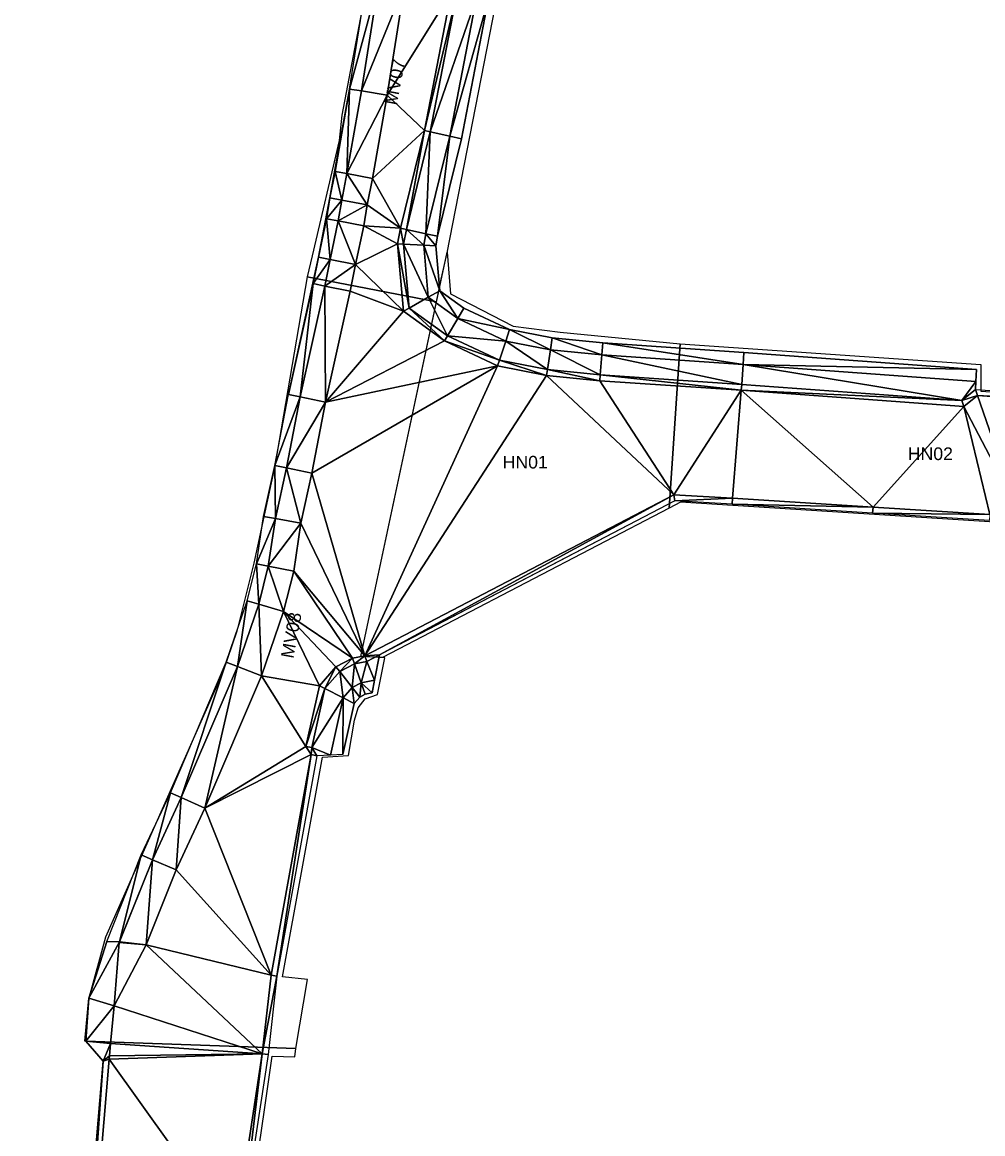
# Model space of a CAD drawing. Header units: inches. Extents: x 165249 to 166515, y 421241 to 425252.
# Tile 3 of 8: x 165635 to 165975, y 422230 to 422623. Entities that reach past the tile are written whole.
import ezdxf

# ---------------------------------------------------------------- set-up
doc = ezdxf.new("R2010")
doc.units = ezdxf.units.IN
doc.header["$MEASUREMENT"] = 0
for name, color, linetype in [('_MODEL', 7, 'Continuous'), ('Model_TIN', 9, 'Continuous'), ('TI21280_Monstervakken_0103', 5, 'Continuous')]:
    doc.layers.add(name, color=color, linetype=linetype)
doc.styles.get("Standard").update_dxf_attribs({"font": 'arial.ttf'})

msp = doc.modelspace()

# ---------------------------------------------------------------- linework, layer by layer
at = {"layer": '_MODEL', "color": 8}
for p, q in [((165972.44, 422500.49, 4.9), (165972.28, 422496.24, 3.2)), ((165972.28, 422496.24, 3.2), (165972.08, 422493.44, 0.85)), ((165759.6, 422390.65, 3.2), (165761.33, 422399.65, 0.85)), ((165758.73, 422386.15, 4.9), (165759.6, 422390.65, 3.2)), ((165744, 422364.17, 3.2), (165739.21, 422363.96, 0.85)), ((165748.39, 422364.37, 4.9), (165744, 422364.17, 3.2)), ((165664.86, 422298.24, 4.9), (165658.48, 422278.18, 3.2)), ((165657.43, 422263.04, 3.2), (165666.22, 422262.24, 0.15)), ((165657.43, 422263.04, 3.2), (165663.58, 422255.93, 0.85)), ((165663.58, 422255.93, 0.85), (165665.85, 422257.89, 0.15)), ((165663.58, 422255.93, 0.85), (165665.75, 422256.63, 0.15))]:
    msp.add_line(p, q, dxfattribs=at)
at = {"layer": '_MODEL', "color": 2}
for p, q in [((165967.29, 422489.54, 0.85), (165972.08, 422493.44, 0.85)), ((165739.21, 422363.96, 0.85), (165737.36, 422366.81, 0.85))]:
    msp.add_line(p, q, dxfattribs=at)
at = {"layer": '_MODEL', "color": 6}
msp.add_line((165967.97, 422487.39, 0.15), (165972.76, 422491.29, 0.15), dxfattribs=at)
at = {"layer": '_MODEL', "color": 4, "elevation": 4.9}
for points in [[(165750.75, 422599.66), (165756.96, 422638.73), (165766.7, 422687.78), (165785.9, 422786.85), (165805.24, 422884.99), (165832.65, 422982.79), (165865.74, 423078.28), (165898.18, 423172.87), (165930.57, 423267.48), (165962.87, 423362.12), (165992.13, 423456.23), (166010.75, 423524.26), (166017.55, 423552.94), (166034.44, 423628.9), (166037.98, 423649.58), (166048.47, 423703.8), (166056.3, 423747.36), (166064.61, 423795.48)], [(165972.48, 422500.49), (165890.22, 422506.56), (165840.33, 422509.91), (165822.36, 422511.67), (165807.28, 422514.64), (165791.14, 422522.2), (165782.62, 422528.37), (165781.23, 422544.27), (165781.87, 422547.64), (165790.34, 422582.11), (165799.79, 422631.21), (165809.53, 422680.26), (165821.19, 422740.64), (165828.37, 422777.33), (165828.37, 422777.33), (165837.44, 422824.78), (165849.36, 422875.32), (165863.95, 422935.06), (165875.62, 422970.24), (165883.28, 422999.52), (165906.68, 423064.15)], [(165664.86, 422298.24), (165664.86, 422298.24), (165677.08, 422328.87), (165687.35, 422350.87), (165707.12, 422397.06), (165714.55, 422418.75), (165717.83, 422431.86), (165720.32, 422448.56), (165724.31, 422466.62), (165729.15, 422491.72), (165737.87, 422530.92), (165739.72, 422540.28), (165742.55, 422553.83), (165743.78, 422561.2), (165745.63, 422570.58), (165750.75, 422599.66)], [(165748.39, 422364.37), (165752.4, 422382.45), (165754.36, 422384.68), (165756.24, 422385.67), (165758.73, 422386.15)]]:
    msp.add_lwpolyline(points, dxfattribs=at)
at = {"layer": '_MODEL', "color": 3, "elevation": 3.2}
for points in [[(165754.96, 422599.04), (165761.14, 422637.99), (165770.87, 422686.97), (165790.07, 422786.04), (165809.38, 422884.01), (165836.71, 422981.52), (165869.75, 423076.9), (165902.2, 423171.49), (165934.59, 423266.1), (165966.91, 423360.8), (165996.21, 423455.03), (166014.87, 423523.21), (166021.69, 423551.99), (166038.61, 423628.08), (166042.16, 423648.82), (166052.66, 423703.07), (166060.49, 423746.63), (166068.8, 423794.75)], [(165972.24, 422496.25), (165889.93, 422502.32), (165839.98, 422505.67), (165821.74, 422507.46), (165805.95, 422510.57), (165788.98, 422518.53), (165778.55, 422526.07), (165776.94, 422544.49), (165777.72, 422548.55), (165786.18, 422583.02), (165795.62, 422632.03), (165805.36, 422681.08), (165817.02, 422741.45), (165824.2, 422778.14), (165833.28, 422825.67), (165845.23, 422876.31), (165859.86, 422936.24), (165871.54, 422971.45), (165879.22, 423000.78), (165902.67, 423065.57)], [(165669.29, 422297.89), (165680.98, 422327.19), (165691.23, 422349.14), (165711.09, 422395.53), (165718.63, 422417.54), (165722, 422431.03), (165724.5, 422447.79), (165728.48, 422465.76), (165733.31, 422490.86), (165742.03, 422530.05), (165743.88, 422539.43), (165746.72, 422553.05), (165747.96, 422560.43), (165749.8, 422569.8), (165754.96, 422599.04)], [(165744, 422364.17), (165748.49, 422384.43), (165751.68, 422388.07), (165754.81, 422389.72), (165759.6, 422390.65)], [(165657.11, 422263.07), (165658.48, 422278.18), (165669.38, 422298.09)]]:
    msp.add_lwpolyline(points, dxfattribs=at)
at = {"layer": '_MODEL', "color": 6, "elevation": 0.15}
for points in [[(165763.98, 422597.5), (165770.15, 422636.38), (165779.85, 422685.2), (165799.05, 422784.28), (165818.29, 422881.88), (165845.44, 422978.78), (165878.4, 423073.92), (165910.86, 423168.53), (165943.25, 423263.14), (165975.61, 423357.96), (166004.99, 423452.47), (166023.74, 423520.95), (166030.49, 423549.47), (166047.59, 423626.32), (166051.16, 423647.18), (166061.67, 423701.5), (166069.5, 423745.08), (166077.89, 423793.62)], [(165967.97, 422487.39), (165889.28, 422493.19), (165839.23, 422496.55), (165820.41, 422498.4), (165803.08, 422501.81), (165784.31, 422510.61), (165769.8, 422521.11), (165767.72, 422544.96), (165768.78, 422550.5), (165777.24, 422584.98), (165786.64, 422633.78), (165796.38, 422682.84), (165808.04, 422743.2), (165815.21, 422779.87), (165824.33, 422827.58), (165836.33, 422878.45), (165851.06, 422938.77), (165862.77, 422974.05), (165870.47, 423003.5), (165894.05, 423068.63)], [(165678.84, 422297.13), (165689.38, 422323.55), (165699.59, 422345.4), (165719.64, 422392.24), (165727.41, 422414.94), (165730.99, 422429.24), (165733.5, 422446.13), (165737.44, 422463.91), (165742.27, 422489), (165750.98, 422528.17), (165752.85, 422537.61), (165755.72, 422551.36), (165756.96, 422558.8), (165758.8, 422568.12), (165763.98, 422597.5)], [(165972.76, 422491.29), (166128.56, 422480.69)], [(165977.23, 422449.23), (165935.86, 422451.84), (165886.16, 422454.97), (165865.36, 422456.26), (165756.09, 422399.29)], [(165735.31, 422367.27), (165740.07, 422388.7), (165745.92, 422395.38), (165751.74, 422398.44), (165756.09, 422399.29)], [(165735.31, 422367.27), (165737.15, 422364.33)], [(165737.15, 422364.33), (165722.97, 422286.37), (165719.86, 422258.57), (165710.1, 422194.54), (165705.24, 422144.7), (165700.91, 422094.88), (165692.2, 421995.01), (165688.52, 421952.74), (165685.68, 421944.31)], [(165666.22, 422262.24), (165667.43, 422275.53), (165678.84, 422297.13)], [(165665.85, 422257.89), (165666.22, 422262.24)], [(165653.63, 422113.87), (165665.75, 422256.63)], [(165665.75, 422256.63), (165665.85, 422257.89)]]:
    msp.add_lwpolyline(points, dxfattribs=at)
at = {"layer": '_MODEL', "color": 2, "elevation": 0.85}
for points in [[(165967.29, 422489.54), (165889.43, 422495.28), (165839.4, 422498.65), (165820.71, 422500.48), (165803.74, 422503.82), (165785.38, 422512.42), (165771.81, 422522.24), (165769.84, 422544.85), (165770.83, 422550.05), (165779.29, 422584.53), (165788.7, 422633.38), (165798.44, 422682.43), (165810.1, 422742.8), (165817.27, 422779.47), (165826.39, 422827.14), (165838.38, 422877.96), (165853.08, 422938.19), (165864.78, 422973.45), (165872.48, 423002.88), (165896.03, 423067.92)], [(165972.08, 422493.44), (166129.4, 422482.74)], [(165977.1, 422447.14), (165935.73, 422449.75), (165886.03, 422452.88), (165865.82, 422454.13), (165756.79, 422397.29)], [(165737.36, 422366.81), (165742, 422387.72), (165747.24, 422393.7), (165752.44, 422396.44), (165756.79, 422397.29)], [(165739.21, 422363.96), (165725.05, 422286.06), (165721.94, 422258.29), (165712.18, 422194.28), (165707.34, 422144.51), (165703, 422094.7), (165694.29, 421994.82), (165690.68, 421953.43), (165687.77, 421944.19)], [(165651.54, 422114.05), (165663.58, 422255.93)]]:
    msp.add_lwpolyline(points, dxfattribs=at)
at = {"layer": 'Model_TIN'}
for points in [[(165756.96, 422638.73, 4.9), (165761.14, 422637.99, 3.2), (165750.75, 422599.66, 4.9), (165756.96, 422638.73, 4.9)], [(165761.14, 422637.99, 3.2), (165754.96, 422599.04, 3.2), (165750.75, 422599.66, 4.9), (165761.14, 422637.99, 3.2)], [(165770.15, 422636.38, 0.15), (165754.96, 422599.04, 3.2), (165761.14, 422637.99, 3.2), (165770.15, 422636.38, 0.15)], [(165770.15, 422636.38, 0.15), (165763.98, 422597.5, 0.15), (165754.96, 422599.04, 3.2), (165770.15, 422636.38, 0.15)], [(165770.15, 422636.38, 0.15), (165786.64, 422633.78, 0.15), (165763.98, 422597.5, 0.15), (165770.15, 422636.38, 0.15)], [(165777.24, 422584.98, 0.15), (165763.98, 422597.5, 0.15), (165786.64, 422633.78, 0.15), (165777.24, 422584.98, 0.15)], [(165786.64, 422633.78, 0.15), (165788.7, 422633.38, 0.85), (165777.24, 422584.98, 0.15), (165786.64, 422633.78, 0.15)], [(165788.7, 422633.38, 0.85), (165779.29, 422584.53, 0.85), (165777.24, 422584.98, 0.15), (165788.7, 422633.38, 0.85)], [(165788.7, 422633.38, 0.85), (165795.62, 422632.03, 3.2), (165779.29, 422584.53, 0.85), (165788.7, 422633.38, 0.85)], [(165779.29, 422584.53, 0.85), (165795.62, 422632.03, 3.2), (165786.18, 422583.02, 3.2), (165779.29, 422584.53, 0.85)], [(165795.62, 422632.03, 3.2), (165799.79, 422631.21, 4.9), (165786.18, 422583.02, 3.2), (165795.62, 422632.03, 3.2)], [(165790.34, 422582.11, 4.9), (165786.18, 422583.02, 3.2), (165799.79, 422631.21, 4.9), (165790.34, 422582.11, 4.9)], [(165745.63, 422570.58, 4.9), (165743.78, 422561.2, 4.9), (165750.75, 422599.66, 4.9), (165745.63, 422570.58, 4.9)], [(165749.8, 422569.8, 3.2), (165745.63, 422570.58, 4.9), (165750.75, 422599.66, 4.9), (165749.8, 422569.8, 3.2)], [(165749.8, 422569.8, 3.2), (165750.75, 422599.66, 4.9), (165754.96, 422599.04, 3.2), (165749.8, 422569.8, 3.2)], [(165763.98, 422597.5, 0.15), (165749.8, 422569.8, 3.2), (165754.96, 422599.04, 3.2), (165763.98, 422597.5, 0.15)], [(165758.8, 422568.12, 0.15), (165749.8, 422569.8, 3.2), (165763.98, 422597.5, 0.15), (165758.8, 422568.12, 0.15)], [(165758.8, 422568.12, 0.15), (165763.98, 422597.5, 0.15), (165777.24, 422584.98, 0.15), (165758.8, 422568.12, 0.15)], [(165768.78, 422550.5, 0.15), (165758.8, 422568.12, 0.15), (165777.24, 422584.98, 0.15), (165768.78, 422550.5, 0.15)], [(165777.24, 422584.98, 0.15), (165770.83, 422550.05, 0.85), (165768.78, 422550.5, 0.15), (165777.24, 422584.98, 0.15)], [(165777.24, 422584.98, 0.15), (165779.29, 422584.53, 0.85), (165770.83, 422550.05, 0.85), (165777.24, 422584.98, 0.15)], [(165777.72, 422548.55, 3.2), (165770.83, 422550.05, 0.85), (165779.29, 422584.53, 0.85), (165777.72, 422548.55, 3.2)], [(165779.29, 422584.53, 0.85), (165786.18, 422583.02, 3.2), (165777.72, 422548.55, 3.2), (165779.29, 422584.53, 0.85)], [(165781.87, 422547.64, 4.9), (165777.72, 422548.55, 3.2), (165786.18, 422583.02, 3.2), (165781.87, 422547.64, 4.9)], [(165781.87, 422547.64, 4.9), (165786.18, 422583.02, 3.2), (165790.34, 422582.11, 4.9), (165781.87, 422547.64, 4.9)], [(165745.63, 422570.58, 4.9), (165747.96, 422560.43, 3.2), (165743.78, 422561.2, 4.9), (165745.63, 422570.58, 4.9)], [(165749.8, 422569.8, 3.2), (165747.96, 422560.43, 3.2), (165745.63, 422570.58, 4.9), (165749.8, 422569.8, 3.2)], [(165747.96, 422560.43, 3.2), (165749.8, 422569.8, 3.2), (165756.96, 422558.8, 0.15), (165747.96, 422560.43, 3.2)], [(165756.96, 422558.8, 0.15), (165749.8, 422569.8, 3.2), (165758.8, 422568.12, 0.15), (165756.96, 422558.8, 0.15)], [(165756.96, 422558.8, 0.15), (165758.8, 422568.12, 0.15), (165768.78, 422550.5, 0.15), (165756.96, 422558.8, 0.15)], [(165743.78, 422561.2, 4.9), (165742.55, 422553.83, 4.9), (165739.72, 422540.28, 4.9), (165743.78, 422561.2, 4.9)], [(165743.78, 422561.2, 4.9), (165747.96, 422560.43, 3.2), (165742.55, 422553.83, 4.9), (165743.78, 422561.2, 4.9)], [(165747.96, 422560.43, 3.2), (165746.72, 422553.05, 3.2), (165742.55, 422553.83, 4.9), (165747.96, 422560.43, 3.2)], [(165747.96, 422560.43, 3.2), (165756.96, 422558.8, 0.15), (165746.72, 422553.05, 3.2), (165747.96, 422560.43, 3.2)], [(165746.72, 422553.05, 3.2), (165756.96, 422558.8, 0.15), (165755.72, 422551.36, 0.15), (165746.72, 422553.05, 3.2)], [(165756.96, 422558.8, 0.15), (165768.78, 422550.5, 0.15), (165755.72, 422551.36, 0.15), (165756.96, 422558.8, 0.15)], [(165742.55, 422553.83, 4.9), (165743.88, 422539.43, 3.2), (165739.72, 422540.28, 4.9), (165742.55, 422553.83, 4.9)], [(165743.88, 422539.43, 3.2), (165742.55, 422553.83, 4.9), (165746.72, 422553.05, 3.2), (165743.88, 422539.43, 3.2)], [(165743.88, 422539.43, 3.2), (165746.72, 422553.05, 3.2), (165752.85, 422537.61, 0.15), (165743.88, 422539.43, 3.2)], [(165746.72, 422553.05, 3.2), (165755.72, 422551.36, 0.15), (165752.85, 422537.61, 0.15), (165746.72, 422553.05, 3.2)], [(165767.72, 422544.96, 0.15), (165752.85, 422537.61, 0.15), (165755.72, 422551.36, 0.15), (165767.72, 422544.96, 0.15)], [(165767.72, 422544.96, 0.15), (165755.72, 422551.36, 0.15), (165768.78, 422550.5, 0.15), (165767.72, 422544.96, 0.15)], [(165767.72, 422544.96, 0.15), (165768.78, 422550.5, 0.15), (165769.84, 422544.85, 0.85), (165767.72, 422544.96, 0.15)], [(165770.83, 422550.05, 0.85), (165769.84, 422544.85, 0.85), (165768.78, 422550.5, 0.15), (165770.83, 422550.05, 0.85)], [(165776.94, 422544.49, 3.2), (165769.84, 422544.85, 0.85), (165770.83, 422550.05, 0.85), (165776.94, 422544.49, 3.2)], [(165777.72, 422548.55, 3.2), (165776.94, 422544.49, 3.2), (165770.83, 422550.05, 0.85), (165777.72, 422548.55, 3.2)], [(165777.72, 422548.55, 3.2), (165781.23, 422544.27, 4.9), (165776.94, 422544.49, 3.2), (165777.72, 422548.55, 3.2)], [(165781.87, 422547.64, 4.9), (165781.23, 422544.27, 4.9), (165777.72, 422548.55, 3.2), (165781.87, 422547.64, 4.9)], [(165769.8, 422521.11, 0.15), (165752.85, 422537.61, 0.15), (165767.72, 422544.96, 0.15), (165769.8, 422521.11, 0.15)], [(165767.72, 422544.96, 0.15), (165771.81, 422522.24, 0.85), (165769.8, 422521.11, 0.15), (165767.72, 422544.96, 0.15)], [(165767.72, 422544.96, 0.15), (165769.84, 422544.85, 0.85), (165771.81, 422522.24, 0.85), (165767.72, 422544.96, 0.15)], [(165776.94, 422544.49, 3.2), (165778.55, 422526.07, 3.2), (165769.84, 422544.85, 0.85), (165776.94, 422544.49, 3.2)], [(165771.81, 422522.24, 0.85), (165769.84, 422544.85, 0.85), (165778.55, 422526.07, 3.2), (165771.81, 422522.24, 0.85)], [(165776.94, 422544.49, 3.2), (165781.23, 422544.27, 4.9), (165782.62, 422528.37, 4.9), (165776.94, 422544.49, 3.2)], [(165776.94, 422544.49, 3.2), (165782.62, 422528.37, 4.9), (165778.55, 422526.07, 3.2), (165776.94, 422544.49, 3.2)], [(165739.72, 422540.28, 4.9), (165737.87, 422530.92, 4.9), (165729.15, 422491.72, 4.9), (165739.72, 422540.28, 4.9)], [(165743.88, 422539.43, 3.2), (165737.87, 422530.92, 4.9), (165739.72, 422540.28, 4.9), (165743.88, 422539.43, 3.2)], [(165737.87, 422530.92, 4.9), (165743.88, 422539.43, 3.2), (165742.03, 422530.05, 3.2), (165737.87, 422530.92, 4.9)], [(165743.88, 422539.43, 3.2), (165752.85, 422537.61, 0.15), (165742.03, 422530.05, 3.2), (165743.88, 422539.43, 3.2)], [(165752.85, 422537.61, 0.15), (165750.98, 422528.17, 0.15), (165742.03, 422530.05, 3.2), (165752.85, 422537.61, 0.15)], [(165769.8, 422521.11, 0.15), (165750.98, 422528.17, 0.15), (165752.85, 422537.61, 0.15), (165769.8, 422521.11, 0.15)], [(165729.15, 422491.72, 4.9), (165737.87, 422530.92, 4.9), (165733.31, 422490.86, 3.2), (165729.15, 422491.72, 4.9)], [(165742.03, 422530.05, 3.2), (165733.31, 422490.86, 3.2), (165737.87, 422530.92, 4.9), (165742.03, 422530.05, 3.2)], [(165742.27, 422489, 0.15), (165733.31, 422490.86, 3.2), (165742.03, 422530.05, 3.2), (165742.27, 422489, 0.15)], [(165742.27, 422489, 0.15), (165742.03, 422530.05, 3.2), (165750.98, 422528.17, 0.15), (165742.27, 422489, 0.15)], [(165769.8, 422521.11, 0.15), (165742.27, 422489, 0.15), (165750.98, 422528.17, 0.15), (165769.8, 422521.11, 0.15)], [(165778.55, 422526.07, 3.2), (165782.62, 422528.37, 4.9), (165788.98, 422518.53, 3.2), (165778.55, 422526.07, 3.2)], [(165782.62, 422528.37, 4.9), (165791.14, 422522.2, 4.9), (165788.98, 422518.53, 3.2), (165782.62, 422528.37, 4.9)], [(165771.81, 422522.24, 0.85), (165778.55, 422526.07, 3.2), (165785.38, 422512.42, 0.85), (165771.81, 422522.24, 0.85)], [(165778.55, 422526.07, 3.2), (165788.98, 422518.53, 3.2), (165785.38, 422512.42, 0.85), (165778.55, 422526.07, 3.2)], [(165769.8, 422521.11, 0.15), (165784.31, 422510.61, 0.15), (165742.27, 422489, 0.15), (165769.8, 422521.11, 0.15)], [(165771.81, 422522.24, 0.85), (165784.31, 422510.61, 0.15), (165769.8, 422521.11, 0.15), (165771.81, 422522.24, 0.85)], [(165784.31, 422510.61, 0.15), (165771.81, 422522.24, 0.85), (165785.38, 422512.42, 0.85), (165784.31, 422510.61, 0.15)], [(165788.98, 422518.53, 3.2), (165791.14, 422522.2, 4.9), (165807.28, 422514.64, 4.9), (165788.98, 422518.53, 3.2)], [(165785.38, 422512.42, 0.85), (165788.98, 422518.53, 3.2), (165805.95, 422510.57, 3.2), (165785.38, 422512.42, 0.85)], [(165807.28, 422514.64, 4.9), (165805.95, 422510.57, 3.2), (165788.98, 422518.53, 3.2), (165807.28, 422514.64, 4.9)], [(165805.95, 422510.57, 3.2), (165807.28, 422514.64, 4.9), (165821.74, 422507.46, 3.2), (165805.95, 422510.57, 3.2)], [(165822.36, 422511.67, 4.9), (165821.74, 422507.46, 3.2), (165807.28, 422514.64, 4.9), (165822.36, 422511.67, 4.9)], [(165785.38, 422512.42, 0.85), (165803.74, 422503.82, 0.85), (165784.31, 422510.61, 0.15), (165785.38, 422512.42, 0.85)], [(165803.74, 422503.82, 0.85), (165785.38, 422512.42, 0.85), (165805.95, 422510.57, 3.2), (165803.74, 422503.82, 0.85)], [(165821.74, 422507.46, 3.2), (165822.36, 422511.67, 4.9), (165839.98, 422505.67, 3.2), (165821.74, 422507.46, 3.2)], [(165840.33, 422509.91, 4.9), (165839.98, 422505.67, 3.2), (165822.36, 422511.67, 4.9), (165840.33, 422509.91, 4.9)], [(165742.27, 422489, 0.15), (165784.31, 422510.61, 0.15), (165803.08, 422501.81, 0.15), (165742.27, 422489, 0.15)], [(165784.31, 422510.61, 0.15), (165803.74, 422503.82, 0.85), (165803.08, 422501.81, 0.15), (165784.31, 422510.61, 0.15)], [(165803.74, 422503.82, 0.85), (165805.95, 422510.57, 3.2), (165820.71, 422500.48, 0.85), (165803.74, 422503.82, 0.85)], [(165820.71, 422500.48, 0.85), (165805.95, 422510.57, 3.2), (165821.74, 422507.46, 3.2), (165820.71, 422500.48, 0.85)], [(165820.71, 422500.48, 0.85), (165821.74, 422507.46, 3.2), (165839.4, 422498.65, 0.85), (165820.71, 422500.48, 0.85)], [(165839.4, 422498.65, 0.85), (165821.74, 422507.46, 3.2), (165839.98, 422505.67, 3.2), (165839.4, 422498.65, 0.85)], [(165839.98, 422505.67, 3.2), (165840.33, 422509.91, 4.9), (165889.93, 422502.32, 3.2), (165839.98, 422505.67, 3.2)], [(165840.33, 422509.91, 4.9), (165890.22, 422506.56, 4.9), (165889.93, 422502.32, 3.2), (165840.33, 422509.91, 4.9)], [(165803.08, 422501.81, 0.15), (165803.74, 422503.82, 0.85), (165820.41, 422498.4, 0.15), (165803.08, 422501.81, 0.15)], [(165820.41, 422498.4, 0.15), (165803.74, 422503.82, 0.85), (165820.71, 422500.48, 0.85), (165820.41, 422498.4, 0.15)], [(165839.4, 422498.65, 0.85), (165839.98, 422505.67, 3.2), (165889.43, 422495.28, 0.85), (165839.4, 422498.65, 0.85)], [(165889.43, 422495.28, 0.85), (165839.98, 422505.67, 3.2), (165889.93, 422502.32, 3.2), (165889.43, 422495.28, 0.85)], [(165889.93, 422502.32, 3.2), (165890.22, 422506.56, 4.9), (165972.44, 422500.49, 4.9), (165889.93, 422502.32, 3.2)], [(165756.09, 422399.29, 0.15), (165737.44, 422463.91, 0.15), (165803.08, 422501.81, 0.15), (165756.09, 422399.29, 0.15)], [(165737.44, 422463.91, 0.15), (165742.27, 422489, 0.15), (165803.08, 422501.81, 0.15), (165737.44, 422463.91, 0.15)], [(165756.09, 422399.29, 0.15), (165803.08, 422501.81, 0.15), (165820.41, 422498.4, 0.15), (165756.09, 422399.29, 0.15)], [(165820.71, 422500.48, 0.85), (165839.23, 422496.55, 0.15), (165820.41, 422498.4, 0.15), (165820.71, 422500.48, 0.85)], [(165839.23, 422496.55, 0.15), (165820.71, 422500.48, 0.85), (165839.4, 422498.65, 0.85), (165839.23, 422496.55, 0.15)], [(165889.43, 422495.28, 0.85), (165889.93, 422502.32, 3.2), (165967.29, 422489.54, 0.85), (165889.43, 422495.28, 0.85)], [(165972.24, 422496.25, 3.2), (165967.29, 422489.54, 0.85), (165889.93, 422502.32, 3.2), (165972.24, 422496.25, 3.2)], [(165889.93, 422502.32, 3.2), (165972.44, 422500.49, 4.9), (165972.24, 422496.25, 3.2), (165889.93, 422502.32, 3.2)], [(165972.28, 422496.24, 3.2), (165972.24, 422496.25, 3.2), (165972.44, 422500.49, 4.9), (165972.28, 422496.24, 3.2)], [(165972.44, 422500.49, 4.9), (165972.48, 422500.49, 4.9), (165972.28, 422496.24, 3.2), (165972.44, 422500.49, 4.9)], [(165756.09, 422399.29, 0.15), (165820.41, 422498.4, 0.15), (165865.36, 422456.26, 0.15), (165756.09, 422399.29, 0.15)], [(165820.41, 422498.4, 0.15), (165839.23, 422496.55, 0.15), (165865.36, 422456.26, 0.15), (165820.41, 422498.4, 0.15)], [(165889.28, 422493.19, 0.15), (165839.23, 422496.55, 0.15), (165839.4, 422498.65, 0.85), (165889.28, 422493.19, 0.15)], [(165865.36, 422456.26, 0.15), (165839.23, 422496.55, 0.15), (165889.28, 422493.19, 0.15), (165865.36, 422456.26, 0.15)], [(165839.4, 422498.65, 0.85), (165889.43, 422495.28, 0.85), (165889.28, 422493.19, 0.15), (165839.4, 422498.65, 0.85)], [(165889.28, 422493.19, 0.15), (165889.43, 422495.28, 0.85), (165967.29, 422489.54, 0.85), (165889.28, 422493.19, 0.15)], [(165972.08, 422493.44, 0.85), (165967.29, 422489.54, 0.85), (165972.24, 422496.25, 3.2), (165972.08, 422493.44, 0.85)], [(165972.08, 422493.44, 0.85), (165972.24, 422496.25, 3.2), (165972.28, 422496.24, 3.2), (165972.08, 422493.44, 0.85)], [(165724.31, 422466.62, 4.9), (165729.15, 422491.72, 4.9), (165733.31, 422490.86, 3.2), (165724.31, 422466.62, 4.9)], [(165865.36, 422456.26, 0.15), (165889.28, 422493.19, 0.15), (165886.16, 422454.97, 0.15), (165865.36, 422456.26, 0.15)], [(165886.16, 422454.97, 0.15), (165889.28, 422493.19, 0.15), (165935.86, 422451.84, 0.15), (165886.16, 422454.97, 0.15)], [(165889.28, 422493.19, 0.15), (165967.29, 422489.54, 0.85), (165967.97, 422487.39, 0.15), (165889.28, 422493.19, 0.15)], [(165967.97, 422487.39, 0.15), (165935.86, 422451.84, 0.15), (165889.28, 422493.19, 0.15), (165967.97, 422487.39, 0.15)], [(165972.08, 422493.44, 0.85), (165972.76, 422491.29, 0.15), (165967.29, 422489.54, 0.85), (165972.08, 422493.44, 0.85)], [(165967.97, 422487.39, 0.15), (165967.29, 422489.54, 0.85), (165972.76, 422491.29, 0.15), (165967.97, 422487.39, 0.15)], [(165967.97, 422487.39, 0.15), (165972.76, 422491.29, 0.15), (165986.3, 422452.54, 0.15), (165967.97, 422487.39, 0.15)], [(166129.4, 422482.74, 0.85), (165972.76, 422491.29, 0.15), (165972.08, 422493.44, 0.85), (166129.4, 422482.74, 0.85)], [(165986.3, 422452.54, 0.15), (165972.76, 422491.29, 0.15), (166128.56, 422480.69, 0.15), (165986.3, 422452.54, 0.15)], [(166129.4, 422482.74, 0.85), (166128.56, 422480.69, 0.15), (165972.76, 422491.29, 0.15), (166129.4, 422482.74, 0.85)], [(165724.31, 422466.62, 4.9), (165733.31, 422490.86, 3.2), (165728.48, 422465.76, 3.2), (165724.31, 422466.62, 4.9)], [(165742.27, 422489, 0.15), (165728.48, 422465.76, 3.2), (165733.31, 422490.86, 3.2), (165742.27, 422489, 0.15)], [(165742.27, 422489, 0.15), (165737.44, 422463.91, 0.15), (165728.48, 422465.76, 3.2), (165742.27, 422489, 0.15)], [(165977.23, 422449.23, 0.15), (165935.86, 422451.84, 0.15), (165967.97, 422487.39, 0.15), (165977.23, 422449.23, 0.15)], [(165986.3, 422452.54, 0.15), (165977.23, 422449.23, 0.15), (165967.97, 422487.39, 0.15), (165986.3, 422452.54, 0.15)], [(165724.5, 422447.79, 3.2), (165720.32, 422448.56, 4.9), (165724.31, 422466.62, 4.9), (165724.5, 422447.79, 3.2)], [(165728.48, 422465.76, 3.2), (165724.5, 422447.79, 3.2), (165724.31, 422466.62, 4.9), (165728.48, 422465.76, 3.2)], [(165733.5, 422446.13, 0.15), (165724.5, 422447.79, 3.2), (165728.48, 422465.76, 3.2), (165733.5, 422446.13, 0.15)], [(165737.44, 422463.91, 0.15), (165733.5, 422446.13, 0.15), (165728.48, 422465.76, 3.2), (165737.44, 422463.91, 0.15)], [(165756.09, 422399.29, 0.15), (165733.5, 422446.13, 0.15), (165737.44, 422463.91, 0.15), (165756.09, 422399.29, 0.15)], [(165865.36, 422456.26, 0.15), (165761.33, 422399.65, 0.85), (165756.09, 422399.29, 0.15), (165865.36, 422456.26, 0.15)], [(165865.36, 422456.26, 0.15), (165865.82, 422454.13, 0.85), (165761.33, 422399.65, 0.85), (165865.36, 422456.26, 0.15)], [(165886.16, 422454.97, 0.15), (165865.82, 422454.13, 0.85), (165865.36, 422456.26, 0.15), (165886.16, 422454.97, 0.15)], [(165886.16, 422454.97, 0.15), (165886.03, 422452.88, 0.85), (165865.82, 422454.13, 0.85), (165886.16, 422454.97, 0.15)], [(165886.16, 422454.97, 0.15), (165935.86, 422451.84, 0.15), (165886.03, 422452.88, 0.85), (165886.16, 422454.97, 0.15)], [(165935.86, 422451.84, 0.15), (165935.73, 422449.75, 0.85), (165886.03, 422452.88, 0.85), (165935.86, 422451.84, 0.15)], [(165935.86, 422451.84, 0.15), (165977.23, 422449.23, 0.15), (165935.73, 422449.75, 0.85), (165935.86, 422451.84, 0.15)], [(165717.83, 422431.86, 4.9), (165720.32, 422448.56, 4.9), (165724.5, 422447.79, 3.2), (165717.83, 422431.86, 4.9)], [(165717.83, 422431.86, 4.9), (165724.5, 422447.79, 3.2), (165722, 422431.03, 3.2), (165717.83, 422431.86, 4.9)], [(165733.5, 422446.13, 0.15), (165722, 422431.03, 3.2), (165724.5, 422447.79, 3.2), (165733.5, 422446.13, 0.15)], [(165977.23, 422449.23, 0.15), (165977.1, 422447.14, 0.85), (165935.73, 422449.75, 0.85), (165977.23, 422449.23, 0.15)], [(165733.5, 422446.13, 0.15), (165730.99, 422429.24, 0.15), (165722, 422431.03, 3.2), (165733.5, 422446.13, 0.15)], [(165756.09, 422399.29, 0.15), (165730.99, 422429.24, 0.15), (165733.5, 422446.13, 0.15), (165756.09, 422399.29, 0.15)], [(165714.55, 422418.75, 4.9), (165717.83, 422431.86, 4.9), (165718.63, 422417.54, 3.2), (165714.55, 422418.75, 4.9)], [(165718.63, 422417.54, 3.2), (165717.83, 422431.86, 4.9), (165722, 422431.03, 3.2), (165718.63, 422417.54, 3.2)], [(165727.41, 422414.94, 0.15), (165718.63, 422417.54, 3.2), (165722, 422431.03, 3.2), (165727.41, 422414.94, 0.15)], [(165727.41, 422414.94, 0.15), (165722, 422431.03, 3.2), (165730.99, 422429.24, 0.15), (165727.41, 422414.94, 0.15)], [(165751.74, 422398.44, 0.15), (165727.41, 422414.94, 0.15), (165730.99, 422429.24, 0.15), (165751.74, 422398.44, 0.15)], [(165756.09, 422399.29, 0.15), (165751.74, 422398.44, 0.15), (165730.99, 422429.24, 0.15), (165756.09, 422399.29, 0.15)], [(165711.09, 422395.53, 3.2), (165707.12, 422397.06, 4.9), (165714.55, 422418.75, 4.9), (165711.09, 422395.53, 3.2)], [(165711.09, 422395.53, 3.2), (165714.55, 422418.75, 4.9), (165718.63, 422417.54, 3.2), (165711.09, 422395.53, 3.2)], [(165711.09, 422395.53, 3.2), (165718.63, 422417.54, 3.2), (165719.64, 422392.24, 0.15), (165711.09, 422395.53, 3.2)], [(165719.64, 422392.24, 0.15), (165718.63, 422417.54, 3.2), (165727.41, 422414.94, 0.15), (165719.64, 422392.24, 0.15)], [(165740.07, 422388.7, 0.15), (165719.64, 422392.24, 0.15), (165727.41, 422414.94, 0.15), (165740.07, 422388.7, 0.15)], [(165740.07, 422388.7, 0.15), (165727.41, 422414.94, 0.15), (165745.92, 422395.38, 0.15), (165740.07, 422388.7, 0.15)], [(165745.92, 422395.38, 0.15), (165727.41, 422414.94, 0.15), (165751.74, 422398.44, 0.15), (165745.92, 422395.38, 0.15)], [(165691.23, 422349.14, 3.2), (165687.35, 422350.87, 4.9), (165707.12, 422397.06, 4.9), (165691.23, 422349.14, 3.2)], [(165711.09, 422395.53, 3.2), (165691.23, 422349.14, 3.2), (165707.12, 422397.06, 4.9), (165711.09, 422395.53, 3.2)], [(165745.92, 422395.38, 0.15), (165751.74, 422398.44, 0.15), (165747.24, 422393.7, 0.85), (165745.92, 422395.38, 0.15)], [(165751.74, 422398.44, 0.15), (165752.44, 422396.44, 0.85), (165747.24, 422393.7, 0.85), (165751.74, 422398.44, 0.15)], [(165756.09, 422399.29, 0.15), (165752.44, 422396.44, 0.85), (165751.74, 422398.44, 0.15), (165756.09, 422399.29, 0.15)], [(165752.44, 422396.44, 0.85), (165756.09, 422399.29, 0.15), (165756.79, 422397.29, 0.85), (165752.44, 422396.44, 0.85)], [(165756.79, 422397.29, 0.85), (165754.81, 422389.72, 3.2), (165752.44, 422396.44, 0.85), (165756.79, 422397.29, 0.85)], [(165759.6, 422390.65, 3.2), (165754.81, 422389.72, 3.2), (165756.79, 422397.29, 0.85), (165759.6, 422390.65, 3.2)], [(165756.09, 422399.29, 0.15), (165761.33, 422399.65, 0.85), (165756.79, 422397.29, 0.85), (165756.09, 422399.29, 0.15)], [(165756.79, 422397.29, 0.85), (165761.33, 422399.65, 0.85), (165759.6, 422390.65, 3.2), (165756.79, 422397.29, 0.85)], [(165711.09, 422395.53, 3.2), (165699.59, 422345.4, 0.15), (165691.23, 422349.14, 3.2), (165711.09, 422395.53, 3.2)], [(165719.64, 422392.24, 0.15), (165699.59, 422345.4, 0.15), (165711.09, 422395.53, 3.2), (165719.64, 422392.24, 0.15)], [(165740.07, 422388.7, 0.15), (165745.92, 422395.38, 0.15), (165742, 422387.72, 0.85), (165740.07, 422388.7, 0.15)], [(165745.92, 422395.38, 0.15), (165747.24, 422393.7, 0.85), (165742, 422387.72, 0.85), (165745.92, 422395.38, 0.15)], [(165748.49, 422384.43, 3.2), (165742, 422387.72, 0.85), (165747.24, 422393.7, 0.85), (165748.49, 422384.43, 3.2)], [(165747.24, 422393.7, 0.85), (165752.44, 422396.44, 0.85), (165751.68, 422388.07, 3.2), (165747.24, 422393.7, 0.85)], [(165751.68, 422388.07, 3.2), (165748.49, 422384.43, 3.2), (165747.24, 422393.7, 0.85), (165751.68, 422388.07, 3.2)], [(165754.81, 422389.72, 3.2), (165751.68, 422388.07, 3.2), (165752.44, 422396.44, 0.85), (165754.81, 422389.72, 3.2)], [(165735.31, 422367.27, 0.15), (165699.59, 422345.4, 0.15), (165719.64, 422392.24, 0.15), (165735.31, 422367.27, 0.15)], [(165735.31, 422367.27, 0.15), (165719.64, 422392.24, 0.15), (165740.07, 422388.7, 0.15), (165735.31, 422367.27, 0.15)], [(165751.68, 422388.07, 3.2), (165754.81, 422389.72, 3.2), (165754.36, 422384.68, 4.9), (165751.68, 422388.07, 3.2)], [(165756.24, 422385.67, 4.9), (165754.36, 422384.68, 4.9), (165754.81, 422389.72, 3.2), (165756.24, 422385.67, 4.9)], [(165758.73, 422386.15, 4.9), (165754.81, 422389.72, 3.2), (165759.6, 422390.65, 3.2), (165758.73, 422386.15, 4.9)], [(165756.24, 422385.67, 4.9), (165754.81, 422389.72, 3.2), (165758.73, 422386.15, 4.9), (165756.24, 422385.67, 4.9)], [(165740.07, 422388.7, 0.15), (165742, 422387.72, 0.85), (165735.31, 422367.27, 0.15), (165740.07, 422388.7, 0.15)], [(165737.36, 422366.81, 0.85), (165735.31, 422367.27, 0.15), (165742, 422387.72, 0.85), (165737.36, 422366.81, 0.85)], [(165737.36, 422366.81, 0.85), (165742, 422387.72, 0.85), (165748.49, 422384.43, 3.2), (165737.36, 422366.81, 0.85)], [(165752.4, 422382.45, 4.9), (165748.49, 422384.43, 3.2), (165751.68, 422388.07, 3.2), (165752.4, 422382.45, 4.9)], [(165754.36, 422384.68, 4.9), (165752.4, 422382.45, 4.9), (165751.68, 422388.07, 3.2), (165754.36, 422384.68, 4.9)], [(165737.36, 422366.81, 0.85), (165748.49, 422384.43, 3.2), (165744, 422364.17, 3.2), (165737.36, 422366.81, 0.85)], [(165748.39, 422364.37, 4.9), (165744, 422364.17, 3.2), (165748.49, 422384.43, 3.2), (165748.39, 422364.37, 4.9)], [(165752.4, 422382.45, 4.9), (165748.39, 422364.37, 4.9), (165748.49, 422384.43, 3.2), (165752.4, 422382.45, 4.9)], [(165737.15, 422364.33, 0.15), (165699.59, 422345.4, 0.15), (165735.31, 422367.27, 0.15), (165737.15, 422364.33, 0.15)], [(165737.15, 422364.33, 0.15), (165735.31, 422367.27, 0.15), (165737.36, 422366.81, 0.85), (165737.15, 422364.33, 0.15)], [(165737.36, 422366.81, 0.85), (165739.21, 422363.96, 0.85), (165737.15, 422364.33, 0.15), (165737.36, 422366.81, 0.85)], [(165737.36, 422366.81, 0.85), (165744, 422364.17, 3.2), (165739.21, 422363.96, 0.85), (165737.36, 422366.81, 0.85)], [(165722.97, 422286.37, 0.15), (165699.59, 422345.4, 0.15), (165737.15, 422364.33, 0.15), (165722.97, 422286.37, 0.15)], [(165737.15, 422364.33, 0.15), (165725.05, 422286.06, 0.85), (165722.97, 422286.37, 0.15), (165737.15, 422364.33, 0.15)], [(165737.15, 422364.33, 0.15), (165739.21, 422363.96, 0.85), (165725.05, 422286.06, 0.85), (165737.15, 422364.33, 0.15)], [(165680.98, 422327.19, 3.2), (165677.08, 422328.87, 4.9), (165687.35, 422350.87, 4.9), (165680.98, 422327.19, 3.2)], [(165691.23, 422349.14, 3.2), (165680.98, 422327.19, 3.2), (165687.35, 422350.87, 4.9), (165691.23, 422349.14, 3.2)], [(165691.23, 422349.14, 3.2), (165689.38, 422323.55, 0.15), (165680.98, 422327.19, 3.2), (165691.23, 422349.14, 3.2)], [(165691.23, 422349.14, 3.2), (165699.59, 422345.4, 0.15), (165689.38, 422323.55, 0.15), (165691.23, 422349.14, 3.2)], [(165689.38, 422323.55, 0.15), (165699.59, 422345.4, 0.15), (165722.97, 422286.37, 0.15), (165689.38, 422323.55, 0.15)], [(165669.38, 422298.09, 3.2), (165664.86, 422298.24, 4.9), (165677.08, 422328.87, 4.9), (165669.38, 422298.09, 3.2)], [(165669.38, 422298.09, 3.2), (165677.08, 422328.87, 4.9), (165680.98, 422327.19, 3.2), (165669.38, 422298.09, 3.2)], [(165669.38, 422298.09, 3.2), (165680.98, 422327.19, 3.2), (165678.84, 422297.13, 0.15), (165669.38, 422298.09, 3.2)], [(165689.38, 422323.55, 0.15), (165678.84, 422297.13, 0.15), (165680.98, 422327.19, 3.2), (165689.38, 422323.55, 0.15)], [(165722.97, 422286.37, 0.15), (165678.84, 422297.13, 0.15), (165689.38, 422323.55, 0.15), (165722.97, 422286.37, 0.15)], [(165658.48, 422278.18, 3.2), (165664.86, 422298.24, 4.9), (165669.38, 422298.09, 3.2), (165658.48, 422278.18, 3.2)], [(165669.38, 422298.09, 3.2), (165669.29, 422297.89, 3.2), (165658.48, 422278.18, 3.2), (165669.38, 422298.09, 3.2)], [(165669.29, 422297.89, 3.2), (165667.43, 422275.53, 0.15), (165658.48, 422278.18, 3.2), (165669.29, 422297.89, 3.2)], [(165678.84, 422297.13, 0.15), (165667.43, 422275.53, 0.15), (165669.29, 422297.89, 3.2), (165678.84, 422297.13, 0.15)], [(165719.86, 422258.57, 0.15), (165667.43, 422275.53, 0.15), (165678.84, 422297.13, 0.15), (165719.86, 422258.57, 0.15)], [(165669.38, 422298.09, 3.2), (165678.84, 422297.13, 0.15), (165669.29, 422297.89, 3.2), (165669.38, 422298.09, 3.2)], [(165722.97, 422286.37, 0.15), (165719.86, 422258.57, 0.15), (165678.84, 422297.13, 0.15), (165722.97, 422286.37, 0.15)], [(165722.97, 422286.37, 0.15), (165725.05, 422286.06, 0.85), (165719.86, 422258.57, 0.15), (165722.97, 422286.37, 0.15)], [(165719.86, 422258.57, 0.15), (165725.05, 422286.06, 0.85), (165721.94, 422258.29, 0.85), (165719.86, 422258.57, 0.15)], [(165658.48, 422278.18, 3.2), (165657.43, 422263.04, 3.2), (165657.11, 422263.07, 3.2), (165658.48, 422278.18, 3.2)], [(165667.43, 422275.53, 0.15), (165657.43, 422263.04, 3.2), (165658.48, 422278.18, 3.2), (165667.43, 422275.53, 0.15)], [(165666.22, 422262.24, 0.15), (165657.43, 422263.04, 3.2), (165667.43, 422275.53, 0.15), (165666.22, 422262.24, 0.15)], [(165719.86, 422258.57, 0.15), (165666.22, 422262.24, 0.15), (165667.43, 422275.53, 0.15), (165719.86, 422258.57, 0.15)], [(165657.43, 422263.04, 3.2), (165666.22, 422262.24, 0.15), (165663.58, 422255.93, 0.85), (165657.43, 422263.04, 3.2)], [(165666.22, 422262.24, 0.15), (165665.85, 422257.89, 0.15), (165663.58, 422255.93, 0.85), (165666.22, 422262.24, 0.15)], [(165666.22, 422262.24, 0.15), (165719.86, 422258.57, 0.15), (165665.85, 422257.89, 0.15), (165666.22, 422262.24, 0.15)], [(165666.22, 422262.24, 0.15), (165666.22, 422262.24, 0.15), (165719.86, 422258.57, 0.15), (165666.22, 422262.24, 0.15)], [(165653.63, 422113.88, 0.15), (165651.54, 422114.05, 0.85), (165663.58, 422255.93, 0.85), (165653.63, 422113.88, 0.15)], [(165665.75, 422256.63, 0.15), (165710.1, 422194.54, 0.15), (165653.63, 422113.88, 0.15), (165665.75, 422256.63, 0.15)], [(165653.63, 422113.88, 0.15), (165663.58, 422255.93, 0.85), (165665.75, 422256.63, 0.15), (165653.63, 422113.88, 0.15)], [(165665.85, 422257.89, 0.15), (165665.75, 422256.63, 0.15), (165663.58, 422255.93, 0.85), (165665.85, 422257.89, 0.15)], [(165710.1, 422194.54, 0.15), (165665.75, 422256.63, 0.15), (165719.86, 422258.57, 0.15), (165710.1, 422194.54, 0.15)], [(165665.85, 422257.89, 0.15), (165719.86, 422258.57, 0.15), (165665.75, 422256.63, 0.15), (165665.85, 422257.89, 0.15)], [(165710.1, 422194.54, 0.15), (165719.86, 422258.57, 0.15), (165712.18, 422194.28, 0.85), (165710.1, 422194.54, 0.15)], [(165719.86, 422258.57, 0.15), (165721.94, 422258.29, 0.85), (165712.18, 422194.28, 0.85), (165719.86, 422258.57, 0.15)]]:
    msp.add_3dface(points, dxfattribs=at)
at = {"layer": 'TI21280_Monstervakken_0103', "linetype": 'Continuous'}
for points in [[(165735.74, 422533.28), (165781.45, 422524.43), (165783.07, 422532.47), (165785.21, 422541.79), (165809.4, 422665.54), (165764.07, 422674.55), (165747.95, 422590.49), (165747.09, 422581.51), (165737.47, 422540.71)], [(165657.43, 422263.04), (165731.73, 422260.44), (165735.83, 422284.82), (165727.02, 422285.81), (165741.14, 422363.4), (165750.37, 422364.07), (165752.5, 422376.49), (165753.76, 422380.86), (165756.28, 422384.12), (165760.65, 422385.6), (165763.15, 422398.59), (165754.74, 422399.06), (165781.45, 422524.43), (165735.74, 422533.28), (165724.27, 422466.43), (165716.89, 422432.04), (165710.89, 422408.04), (165705.92, 422393.49), (165664.39, 422299.77), (165658.48, 422278.18)], [(165634.96, 421913.28), (165698.6, 421907.79), (165701.03, 421942.47), (165692.61, 421952.94), (165710.43, 422157.33), (165714.18, 422194.2), (165720.65, 422238.76), (165723.38, 422257.75), (165731.39, 422257.46), (165731.73, 422260.44), (165657.43, 422263.04), (165663.58, 422255.93), (165651.54, 422114.05), (165643.12, 422110.06), (165642.94, 422083.36), (165648.7, 422082.49)]]:
    msp.add_lwpolyline(points, close=True, dxfattribs=at)
at = {"layer": 'TI21280_Monstervakken_0103', "linetype": 'Continuous', "flags": 128}
for points in [[(165867.66, 422509.64), (165863.75, 422451.49), (165762.36, 422398.63), (165754.74, 422399.06), (165785.19, 422541.98), (165786.47, 422527.29), (165808.65, 422515.86), (165825.24, 422513.74), (165867.66, 422509.64)], [(166044.26, 422488.1), (166040.79, 422432.93), (165978.39, 422436.93), (165978.99, 422446.58), (165867.74, 422453.57), (165863.75, 422451.49), (165867.66, 422509.64), (165973.96, 422502.26), (165974, 422492.88), (166044.26, 422488.1)]]:
    msp.add_lwpolyline(points, close=True, dxfattribs=at)

# ---------------------------------------------------------------- texts
at = {"layer": 'TI21280_Monstervakken_0103', "char_height": 0.2, "width": 13.9332, "attachment_point": 7, "rotation": 79.4011}
for s, insert in [('\\fArial|i0|b0;\\H4.47055;MV07', (165767.48, 422593.76)), ('\\fArial|i0|b0;\\H4.47055;MV08', (165730.87, 422398.13))]:
    msp.add_mtext(s, dxfattribs=dict(at, insert=insert))
at = {"layer": 'TI21280_Monstervakken_0103', "char_height": 0.2, "width": 13.1136, "attachment_point": 7}
for s, insert in [('\\fArial|i0|b0;\\H4.47055;HN02', (165948.16, 422468.43)), ('\\fArial|i0|b0;\\H4.47055;HN01', (165804.87, 422465.46))]:
    msp.add_mtext(s, dxfattribs=dict(at, insert=insert))

doc.saveas('drawing.dxf')
